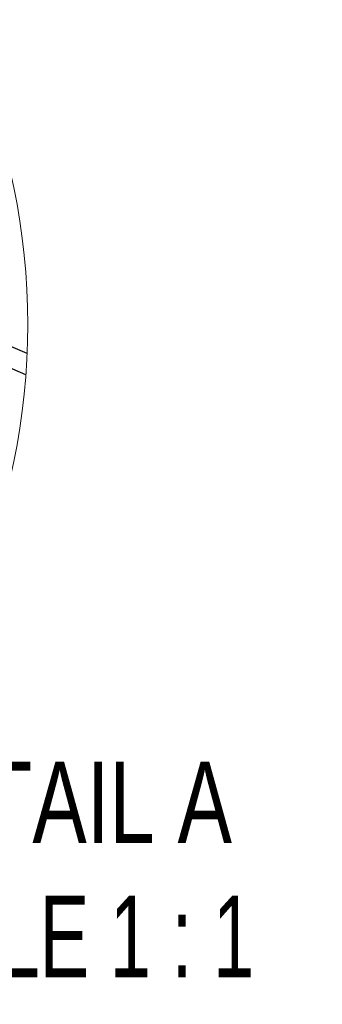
# Paper-space layout 'Sheet3' of a CAD drawing. Header units: inches. Extents: x 0.5 to 19.2, y -4 to 10.7.
# Tile 14 of 27: x 10.35 to 10.815, y 1.487 to 2.999. Entities that reach past the tile are written whole.
import ezdxf

# ---------------------------------------------------------------- set-up
doc = ezdxf.new("R2010")
doc.units = ezdxf.units.IN
doc.header["$MEASUREMENT"] = 0
doc.layers.add('FORMAT', color=7, linetype='Continuous')
doc.styles.add('SLDTEXTSTYLE3', font='TXT', dxfattribs={"width": 0.75})
doc.styles.add('SLDTEXTSTYLE4', font='TXT', dxfattribs={"width": 0.681818})

# ---------------------------------------------------------------- blocks, each defined once
blk = doc.blocks.new('SW_NOTE_6')
at = {"layer": 'FORMAT', "color": 0, "char_height": 0.125, "attachment_point": 2}
for s, insert, style in [('DETAIL A', (0.3359, 0.1611), 'SLDTEXTSTYLE3'), ('SCALE 1 : 1', (0.3351, -0.0449), 'SLDTEXTSTYLE4')]:
    blk.add_mtext(s, dxfattribs=dict(at, insert=insert, style=style))

psp = doc.layouts.new('Sheet3')

# ---------------------------------------------------------------- linework, layer by layer
at = {"color": 7, "linetype": 'Continuous', "lineweight": 25}
for p, q in [((10.3611229, 2.4861947), (9.7378508, 2.7562765)), ((10.3592113, 2.4534498), (9.749389, 2.7177035))]:
    psp.add_line(p, q, dxfattribs=at)
at = {"color": 7, "linetype": 'Continuous', "lineweight": 18}
psp.add_circle((9.3182167, 2.5306647), 1.0438535, dxfattribs=at)

# ---------------------------------------------------------------- block references
at = {"layer": 'FORMAT'}
psp.add_blockref('SW_NOTE_6', (10.0612811, 1.6983218), dxfattribs=at)

doc.saveas('drawing.dxf')
